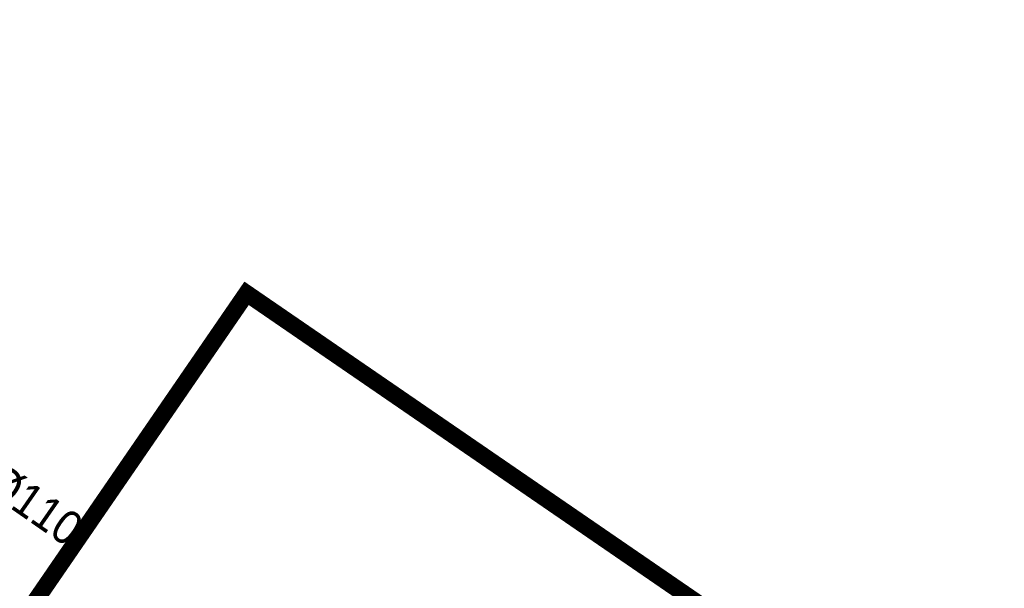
# Model space of a CAD drawing. Header units: metres. Extents: x 68442 to 71740, y 407111 to 411160.
# Tile 65 of 186: x 70667 to 70725, y 407427 to 407460. Entities that reach past the tile are written whole.
import ezdxf

# ---------------------------------------------------------------- set-up
doc = ezdxf.new("R2010")
doc.units = ezdxf.units.M
doc.linetypes.add('XX-CENTER', pattern=[8, 5, -1, 1, -1])
doc.layers.add('- van den heuvel -txt', color=7, linetype='Continuous', lineweight=0)
doc.layers.add('MACG_alg_werkgrens', color=3, linetype='XX-CENTER', lineweight=0)
doc.layers.add('MACG_n_vhr_arc_gravel', color=34, linetype='Continuous', lineweight=0, transparency=0.8)
doc.styles.get("Standard").update_dxf_attribs({"font": 'arial.ttf'})

msp = doc.modelspace()

# ---------------------------------------------------------------- hatches: boundary and pattern name
at = {"layer": 'MACG_n_vhr_arc_gravel'}
h = msp.add_hatch(dxfattribs=at)
h.set_pattern_fill('GOST_GLASS', color=256, scale=0.2, angle=520.0858654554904, style=0)
h.set_pattern_definition([(273.2199345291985, (35012.68432001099, 204126.8092470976), (-0.5653514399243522, -0.6327540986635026), [0.4999999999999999, -0.7]), (273.2199345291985, (35012.54298217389, 204126.6510585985), (-0.5653514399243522, -0.6327540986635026), [0.2, -0.9999999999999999]), (273.2199345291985, (35012.84250851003, 204126.6679092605), (-0.5653514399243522, -0.6327540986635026), [0.2, -0.9999999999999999])])
h.paths.add_polyline_path([(70025.25061277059, 408271.4519929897, -0.4126200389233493), (70016.48605693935, 408267.7356093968, -0.4158088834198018), (70012.74938722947, 408276.5480071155), (70009.04532040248, 408278.0579372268, 0.4158088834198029), (70014.9963129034, 408264.0233778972, 0.4126200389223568), (70028.95467959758, 408269.9420628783)])
h.paths.add_polyline_path([(70023.00368709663, 408283.976622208, 0.4126200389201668), (70009.04532040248, 408278.0579372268), (70012.74938722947, 408276.5480071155, -0.4126200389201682), (70021.51394306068, 408280.2643907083, -0.4158088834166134), (70025.25061277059, 408271.4519929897), (70028.95467959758, 408269.9420628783, 0.4158088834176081)])
h.paths.add_polyline_path([(69961.00368709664, 407918.976622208, 1), (69952.99631290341, 407899.0233778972, 1)])
h.paths.add_polyline_path([(69954.48605693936, 407902.7356093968, -1), (69959.5139430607, 407915.2643907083, -1)], flags=16)
h.paths.add_polyline_path([(70328.00368709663, 407665.976622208, 1), (70319.9963129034, 407646.0233778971, 1)])
h.paths.add_polyline_path([(70321.48605693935, 407649.7356093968, -1), (70326.51394306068, 407662.2643907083, -1)], flags=16)
h.paths.add_polyline_path([(70683.99631290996, 407395.0233778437, 1), (70692.00368710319, 407414.9766221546, 1)])
h.paths.add_polyline_path([(70690.51394306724, 407411.2643906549, -1), (70685.48605694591, 407398.7356093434, -1)], flags=16)

# ---------------------------------------------------------------- linework, layer by layer
at = {"layer": 'MACG_alg_werkgrens', "ltscale": 10, "const_width": 1, "flags": 128}
msp.add_lwpolyline([(70449.75110675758, 408032.1633783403), (70449.75110675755, 408032.1633783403), (70437.26048521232, 408048.5572528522), (70414.44587033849, 408089.5122830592, -0.3740079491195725), (70400.2751223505, 408120.1932555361), (70381.12097562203, 408153.5326421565), (70372.26820272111, 408163.828134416), (70353.31811253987, 408204.8643820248), (70334.342093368, 408247.8170675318), (70308.21320106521, 408318.3969412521), (70297.48713468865, 408362.1681038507), (70288.88943451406, 408397.157071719), (70280.29064605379, 408432.1504684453), (70275.14318162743, 408459.9219435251), (70272.2676514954, 408479.5770818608), (70270.83632342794, 408507.8917170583), (70305.355600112, 408513.0465303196), (70308.93154252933, 408516.5280840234), (70286.13218470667, 408539.9455572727), (70289.5593152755, 408543.5007397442), (70271.34913274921, 408561.0550210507), (70272.8871239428, 408576.3558702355), (70305.69238196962, 408609.8626763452), (70303.11734974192, 408628.630869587), (70214.72886190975, 408626.4760833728, 0.4080166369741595), (70190.07242361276, 408599.7292228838), (70194.78208024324, 408539.542693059), (70180.57079415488, 408538.4306455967), (70173.02254888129, 408540.3201672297), (70162.75351299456, 408538.2492608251), (70123.20918804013, 408526.0587549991), (70117.39426621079, 408545.2623385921), (70096.49411893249, 408538.739595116), (70089.02535606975, 408536.4086630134), (70069.32629613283, 408530.2607678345), (70064.97024913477, 408530.2607678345), (70064.97024913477, 408530.2607678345), (70032.38618621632, 408502.9950407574), (70024.17786809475, 408496.5580130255), (70024.78257151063, 408494.3313443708), (70030.87327414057, 408475.1776058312), (70040.42376762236, 408478.2872595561), (70065.28792333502, 408399.0103102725, -0.1691891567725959), (70062.0264933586, 408359.7042912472), (70044.78462821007, 408334.6818010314), (70029.70755659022, 408312.800996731), (70025.15136123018, 408301.656749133), (70055.07869391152, 408289.6466874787), (70035.99033770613, 408242.0505468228), (69983.2055865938, 408225.9411914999), (69958.71626459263, 408190.4593330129), (69928.80971364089, 408147.1286108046), (69891.67128866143, 408088.6347437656), (69874.64430954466, 408051.7656010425), (69867.2066074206, 408035.6604716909), (69868.16571414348, 408034.5831561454), (69864.0029041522, 408016.6150950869), (69863.57335342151, 408003.3219932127), (69866.17064026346, 407986.3930651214), (69870.82333869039, 407973.5788945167), (69882.91845645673, 407954.8838963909), (69901.66460463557, 407941.3265500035), (69931.14259833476, 407921.2352215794), (69949.41731141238, 407947.8060080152), (69991.67407793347, 407918.7944963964), (69995.1381627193, 407873.290241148), (70296.88051777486, 407665.4229260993), (70317.09395003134, 407694.8507533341), (70359.37042756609, 407665.8257020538), (70362.8613115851, 407619.9694117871), (70630.24951106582, 407435.7683337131), (70660.42102212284, 407415.0030920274), (70680.43624065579, 407444.1423488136), (70722.7127250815, 407415.1172927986), (70726.16602174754, 407369.7547504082), (70746.39925749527, 407355.8294272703), (70860.01185092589, 407276.9704884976), (70923.64004013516, 407234.3389516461), (70930.5104106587, 407230.9367803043), (70942.35951445, 407225.0691664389), (70957.54767673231, 407221.5277558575), (70971.47139689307, 407218.2811741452), (70982.06287768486, 407217.8718223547), (70996.88600269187, 407217.2989210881), (71015.50683534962, 407220.0972002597), (71035.84313828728, 407226.7924908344, -0.7887954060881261), (71046.43386792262, 407275.7437750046), (71049.35235868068, 407277.9932507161), (71063.78109042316, 407306.5844286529), (71073.04640867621, 407323.9202346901), (71078.98607906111, 407335.0336115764), (71087.07517371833, 407350.1686530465), (71114.98088640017, 407403.7632056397), (71133.43641257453, 407394.2534076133), (71179.71403256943, 407483.0871223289), (71218.76709513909, 407558.8768306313), (71211.95859449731, 407562.3851275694), (71175.7283685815, 407577.3559038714), (71153.87343005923, 407584.7105484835), (71134.0260489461, 407590.4397925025), (71112.74362180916, 407597.5372811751), (71091.53068340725, 407605.7138318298), (71060.72380642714, 407614.3893594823, -0.09505046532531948), (71052.71617339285, 407619.8681444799), (71041.84495613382, 407625.0202977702), (70995.12877170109, 407648.7943905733), (70996.50650999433, 407651.40855385), (70889.07246311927, 407707.5680870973), (70786.37390005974, 407761.3273349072), (70748.98648092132, 407780.8212032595), (70719.81421827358, 407796.4042449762, -0.291353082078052), (70694.99764102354, 407808.6224554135), (70652.20813681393, 407834.4862569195), (70644.45371665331, 407840.4785463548), (70647.4079245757, 407845.652540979), (70642.7404464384, 407848.8108733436), (70629.04274281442, 407859.3464945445), (70617.42981923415, 407868.2786022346), (70606.96843393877, 407876.3250015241), (70598.63475945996, 407882.7348669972), (70585.64954915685, 407892.7224722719), (70579.80015498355, 407897.7450808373), (70571.58550420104, 407905.1730551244), (70565.00664071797, 407911.1218933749), (70557.9042961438, 407917.5440815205), (70552.79575541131, 407922.1634025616), (70546.41774176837, 407927.9306253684), (70536.50879281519, 407936.8906432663), (70533.55281725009, 407939.8856780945), (70527.42949635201, 407946.0899104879), (70518.81236445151, 407954.8209062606), (70511.8892848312, 407961.8354651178), (70505.06073812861, 407968.7542419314), (70496.2891799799, 407977.6417044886), (70489.38621941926, 407985.103766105), (70479.29453818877, 408002.8813538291), (70473.93067682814, 408010.0628518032), (70469.69425676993, 408015.7348556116), (70464.14947176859, 408023.1585863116), (70460.15701543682, 408028.4857620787), (70449.75110675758, 408032.1633783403)], format="xyb", dxfattribs=at)

# ---------------------------------------------------------------- texts
at = {"layer": '- van den heuvel -txt', "width": 0.9}
msp.add_text('3x PE%%C110', height=2, rotation=325.1714390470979, dxfattribs=at).set_placement((70659.23923451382, 407436.4033616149))

doc.saveas('drawing.dxf')
